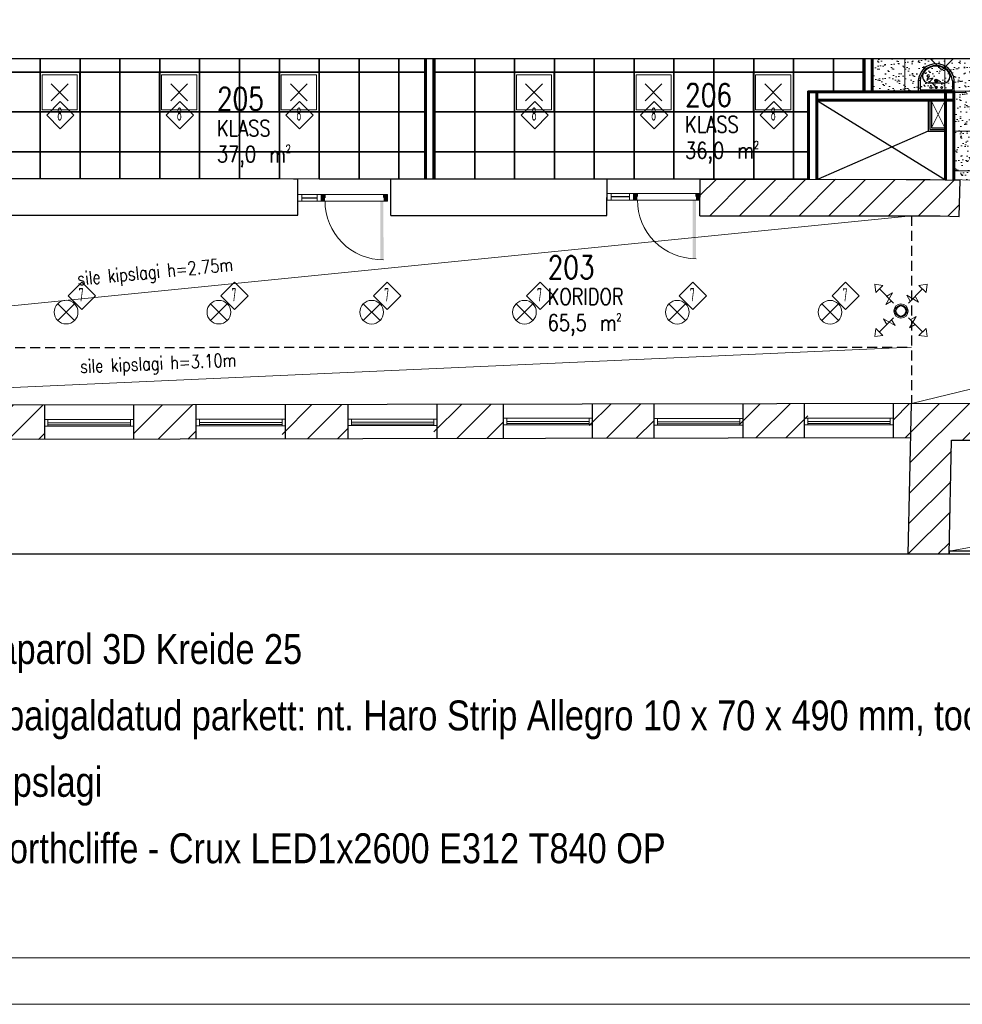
# Model space of a CAD drawing. Header units: millimetres. Extents: x 367838 to 434948, y 130860 to 160560.
# Tile 2 of 13: x 386824 to 401011, y 130860 to 145687. Entities that reach past the tile are written whole.
import ezdxf
from ezdxf.enums import TextEntityAlignment as Align

# ---------------------------------------------------------------- set-up
doc = ezdxf.new("R2010")
doc.units = ezdxf.units.MM
for name, pattern in [('01', [0.75, 0.5, -0.25]), ('DASHED2', [0.375, 0.25, -0.125]), ('Hidden', [3, 2, -1])]:
    doc.linetypes.add(name, pattern=pattern)
doc.layers.get('0').update_dxf_attribs({"lineweight": 18})
doc.layers.get('Defpoints').update_dxf_attribs({"lineweight": 18})
for name, color, linetype, lineweight in [('0 valgus', 5, 'Continuous', 20), ('0_Avatäited_Klaasitud-uks', 124, 'Continuous', 13), ('2019_TEKST', 250, 'Continuous', 25), ('AVATÄIDE', 95, 'Continuous', 13), ('KIPSKARKASS', 5, 'Continuous', 25), ('RIPPLAE KÕRGUS', 5, 'Continuous', 30), ('ripplagi 60x60', 95, 'Continuous', 25), ('Ripplagi-VINÜÜLKIPS', 171, 'Continuous', 20), ('SEINA VIIRUTUS', 8, 'Continuous', 18), ('SISUSTUS_KOOL', 232, 'Continuous', 9), ('UUS AVATÄIDE', 105, 'Continuous', 18), ('wc kabiini sein', 200, 'Continuous', 13)]:
    doc.layers.add(name, color=color, linetype=linetype, lineweight=lineweight)
for name, color, linetype in [('A8HNELIOT', 6, 'Continuous'), ('A8HNUMEROT', 6, 'Continuous'), ('A8HTXT', 3, 'Continuous'), ('ABIJOON', 243, 'Continuous'), ('DUCT-S-2-DEVICE-', 7, 'Continuous'), ('DUCT-S-2-DEVICE-ARROW', 7, 'Continuous'), ('SAN.TEHNIKA', 6, 'Continuous'), ('santehnika', 172, 'Continuous'), ('SEINAD', 7, 'Continuous')]:
    doc.layers.add(name, color=color, linetype=linetype)
doc.styles.add('Arial Narrow', font='ARIALN.TTF', dxfattribs={"height": 300})
doc.styles.add('ELEKTER', font='isocp.shx', dxfattribs={"height": 200})
doc.styles.add('S', font='simplex', dxfattribs={"width": 0.8})
pattern_1 = [(45, (-944485.16, 114851.4), (-224.5064, 224.5064), [])]

# ---------------------------------------------------------------- blocks, each defined once
blk = doc.blocks.new('A$C666145C2')
at = {"layer": 'AVATÄIDE'}
blk.add_arc((98, 57), 843, 0, 90.4621, dxfattribs=at)
for points in [[(93, 958), (93, 901), (0, 958), (0, 901)], [(47, 901), (47, 891), (0, 901), (0, 891)], [(47, 57), (47, 67), (1, 57), (1, 67)], [(94, 0), (94, 57), (1, 0), (1, 57)], [(97, 59), (941, 57), (97, 104), (940, 104)]]:
    blk.add_solid(points, dxfattribs=at)
blk = doc.blocks.new('A$C36BD55EA')
at = {"layer": '0_Avatäited_Klaasitud-uks'}
for p, q in [((290, 936), (60, 936)), ((290, 930), (60, 930))]:
    blk.add_line(p, q, dxfattribs=at)
for points in [[(0, 885), (1350, 885), (1350, 982), (0, 982)], [(60, 885), (0, 885), (0, 982), (60, 982)], [(350, 885), (290, 885), (290, 982), (350, 982)]]:
    blk.add_lwpolyline(points, close=True, dxfattribs=at)
at = {"layer": 'AVATÄIDE', "linetype": 'Continuous', "xscale": -1.044365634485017, "yscale": 1.044365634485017, "zscale": 1.044365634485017, "rotation": 90.03018427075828}
blk.add_blockref('A$C666145C2', (1350, 983), dxfattribs=at)
blk = doc.blocks.new('A$C13E45D5E')
at = {"layer": 'SAN.TEHNIKA'}
for p, q in [((600, 458), (0, 458)), ((0, 458), (0, 281)), ((31, 283), (31, 423)), ((552, 440), (48, 440)), ((300, 395), (224, 318)), ((322, 395), (278, 395)), ((300, 373), (300, 417)), ((569, 283), (569, 423)), ((600, 458), (600, 281)), ((72, 193), (72, 215)), ((150, 251), (175, 222)), ((225, 248), (156, 261)), ((422, 321), (178, 321)), ((179, 311), (230, 257)), ((224, 318), (184, 321)), ((313, 281), (287, 281)), ((300, 295), (300, 268)), ((528, 193), (528, 215))]:
    blk.add_line(p, q, dxfattribs=at)
blk.add_circle((166, 203), 21.6, dxfattribs=at)
for centre, start, end in [((155, 255), 79.3115, 220.1676), ((183, 315), 86.5647, 223.7123), ((226, 253), 259.3115, 43.7123)]:
    blk.add_arc(centre, 5.76, start, end, dxfattribs=at)
at = {"layer": 'SAN.TEHNIKA', "extrusion": (0, 0, -1)}
for centre, major_axis, start_param, end_param in [((48, 423), (-12.5, 12.5), 5.497787, 7.068583), ((210, 395), (10.9, 10.9), 3.926991, 10.210176), ((300, 395), (10.9, 10.9), 3.926991, 10.210176), ((390, 395), (10.9, 10.9), 3.926991, 10.210176), ((552, 423), (-12.5, 12.5), 0.785398, 2.356194), ((300, 300), (213, 213), 0.845986, 3.866403), ((300, 300), (-191, 191), 2.416782, 5.4372), ((178, 215), (-74.9, 74.9), 5.497787, 7.068583), ((160, 198), (-62.4, 62.4), 4.868646, 5.445002), ((300, 281), (-18.7, 18.7), 5.497787, 11.780972), ((300, 281), (12.5, 12.5), 3.926991, 10.210176), ((422, 215), (-74.9, 74.9), 0.785398, 2.356194), ((440, 198), (-62.4, 62.4), 2.408979, 2.985335), ((300, 300), (184, 184), 1.414539, 3.29785)]:
    blk.add_ellipse(centre, major_axis=major_axis, ratio=1, start_param=start_param, end_param=end_param, dxfattribs=at)
blk = doc.blocks.new('a8tila')
at = {"layer": 'A8HNELIOT', "color": 1, "style": 'S', "width": 0.8}
for s, height, p in [('2', 120, (1053, -652)), ('m', 250, (803, -802))]:
    blk.add_text(s, height=height, dxfattribs=at).set_placement(p)
at = {"layer": 'A8HNELIOT', "style": 'S', "width": 0.8}
blk.add_attdef('TILNEL', (0, -800), '', height=250, dxfattribs=at)
at = {"layer": 'A8HNUMEROT', "style": 'S', "width": 0.8}
blk.add_attdef('TILNUM', (0, 0), '', height=350, dxfattribs=at)
at = {"layer": 'A8HTXT', "style": 'S', "width": 0.8}
blk.add_attdef('TILTXT', (0, -400), '', height=250, dxfattribs=at)
blk = doc.blocks.new('ET1673led')
for p, q in [((-126, -126), (126, 126)), ((126, -126), (-126, 126))]:
    blk.add_line(p, q)
for points in [[(-300, -300), (300, -300), (300, 300), (-300, 300)], [(-265, -265), (265, -265), (265, 265), (-265, 265)]]:
    blk.add_lwpolyline(points, close=True)
at = {"layer": 'Defpoints'}
blk.add_point((0, 0), dxfattribs=at)
at = {"style": 'ELEKTER'}
for tag, p in [('TÄHIS', (320, 506)), ('KÕRGUS', (-565, 446)), ('RAAM', (320, 506))]:
    blk.add_attdef(tag, text='', height=125, dxfattribs=at).set_placement(p, align=Align.MIDDLE)
blk = doc.blocks.new('ET1513')
for p, q in [((-126, -126), (126, 126)), ((126, -126), (-126, 126))]:
    blk.add_line(p, q)
blk.add_circle((0, 0), 178)
at = {"layer": 'Defpoints'}
blk.add_point((-1, -1), dxfattribs=at)
at = {"style": 'ELEKTER'}
for tag, p in [('TÄHIS', (194, 364)), ('KÕRGUS', (-411, 204)), ('RAAM', (194, 364))]:
    blk.add_attdef(tag, text='', height=125, dxfattribs=at).set_placement(p, align=Align.MIDDLE)
blk = doc.blocks.new('*U27')
at = {"layer": 'DUCT-S-2-DEVICE-ARROW', "color": 3, "linetype": 'Continuous', "lineweight": 9}
for p, q in [((1714953, -15505, 2321), (1714936, -15382, 2321)), ((1714936, -15382, 2321), (1715059, -15399, 2321)), ((1714953, -15505, 2321), (1714936, -15382, 2321)), ((1714936, -15382, 2321), (1715059, -15399, 2321)), ((1715059, -15399, 2321), (1714953, -15505, 2321)), ((1715601, -15399, 2321), (1715725, -15382, 2321)), ((1715601, -15399, 2321), (1715725, -15382, 2321)), ((1715707, -15505, 2321), (1715601, -15399, 2321)), ((1715725, -15382, 2321), (1715707, -15505, 2321)), ((1715725, -15382, 2321), (1715707, -15505, 2321)), ((1715218, -15665, 2321), (1715006, -15452, 2321)), ((1715103, -15687, 2321), (1715204, -15513, 2321)), ((1715204, -15513, 2321), (1715117, -15563, 2321)), ((1715470, -15636, 2321), (1715420, -15549, 2321)), ((1715420, -15549, 2321), (1715593, -15650, 2321)), ((1715442, -15665, 2321), (1715654, -15452, 2321)), ((1715593, -15650, 2321), (1715543, -15563, 2321)), ((1715190, -15636, 2321), (1715103, -15687, 2321)), ((1715218, -15888, 2321), (1715006, -16100, 2321)), ((1715241, -16003, 2321), (1715067, -15902, 2321)), ((1715067, -15902, 2321), (1715117, -15989, 2321)), ((1715190, -15916, 2321), (1715241, -16003, 2321)), ((1715442, -15888, 2321), (1715654, -16100, 2321)), ((1715557, -15866, 2321), (1715456, -16039, 2321)), ((1715456, -16039, 2321), (1715543, -15989, 2321)), ((1715470, -15916, 2321), (1715557, -15866, 2321)), ((1714936, -16171, 2321), (1714953, -16047, 2321)), ((1714936, -16171, 2321), (1714953, -16047, 2321)), ((1715059, -16153, 2321), (1714936, -16171, 2321)), ((1715059, -16153, 2321), (1714936, -16171, 2321)), ((1714953, -16047, 2321), (1715059, -16153, 2321)), ((1715601, -16153, 2321), (1715707, -16047, 2321)), ((1715725, -16171, 2321), (1715601, -16153, 2321)), ((1715725, -16171, 2321), (1715601, -16153, 2321)), ((1715707, -16047, 2321), (1715725, -16171, 2321)), ((1715707, -16047, 2321), (1715725, -16171, 2321))]:
    blk.add_line(p, q, dxfattribs=at)
blk = doc.blocks.new('*U28')
at = {"layer": 'DUCT-S-2-DEVICE-', "color": 5, "linetype": 'Continuous', "lineweight": 9}
for radius in [108, 75.6]:
    blk.add_circle((1715330, -15785, 2316), radius, dxfattribs=at)
at = {"layer": 'DUCT-S-2-DEVICE-', "color": 7, "linetype": 'Hidden', "lineweight": -3}
blk.add_circle((1715330, -15785, 2293), 86.4, dxfattribs=at)

msp = doc.modelspace()

# ---------------------------------------------------------------- hatches: boundary and pattern name
at = {"layer": 'Ripplagi-VINÜÜLKIPS'}
h = msp.add_hatch(dxfattribs=at)
h.set_pattern_fill('AR-SAND', color=256, scale=3, style=0)
h.set_pattern_definition([(37.5, (-3690553.91, 147269.17), (-4.800094, 146.8239712), [0, -115.824, 0, -129.54, 0, -123.825]), (7.5, (-3690553.9, 147269.17), (134.856985, 215.04753), [0, -62.484, 0, -104.394, 0, -40.005]), (327.5, (-3690647.63, 147269.17), (237.297711, 0.4311554), [0, -38.1, 0, -137.16, 0, -179.07]), (317.5, (-3690647.63, 147269.17), (229.066936, 66.878797), [0, -19.05, 0, -89.916, 0, -102.87])])
h.paths.add_polyline_path([(402846.2, 145103.5), (399678, 145103.5), (399677.9, 144609.6), (400918, 144609.5), (400878.6, 143282.2), (402804.5, 143223.8)])
at = {"layer": 'SEINA VIIRUTUS'}
h = msp.add_hatch(dxfattribs=at)
h.set_pattern_fill('ANSI31', color=256, scale=100)
h.set_pattern_definition(pattern_1)
h.paths.add_polyline_path([(397063.5, 143285.3), (397062.4, 142735.1), (400676.4, 142731.5), (400963.5, 142723.9), (400980, 143272), (400526.1, 143281.8)])
h = msp.add_hatch(dxfattribs=at)
h.set_pattern_fill('ANSI31', color=256, scale=100)
h.set_pattern_definition(pattern_1)
h.paths.add_polyline_path([(387199.4, 139882.3), (386165.5, 139880.3), (386165.5, 139365.8), (387199.4, 139367.8)])
h = msp.add_hatch(dxfattribs=at)
h.set_pattern_fill('ANSI31', color=256, scale=100)
h.set_pattern_definition(pattern_1)
h.paths.add_polyline_path([(389481.8, 139372.1), (389481.8, 139886.6), (388540.3, 139884.7), (388540.3, 139370.2)])
h = msp.add_hatch(dxfattribs=at)
h.set_pattern_fill('ANSI31', color=256, scale=100)
h.set_pattern_definition(pattern_1)
h.paths.add_polyline_path([(391765.5, 139890.9), (390772.7, 139889), (390772.7, 139374.5), (391765.5, 139376.4)])
h = msp.add_hatch(dxfattribs=at)
h.set_pattern_fill('ANSI31', color=256, scale=100)
h.set_pattern_definition(pattern_1)
h.paths.add_polyline_path([(393056.4, 139893.3), (393056.4, 139378.8), (394106, 139380.8), (394106, 139895.3)])
h = msp.add_hatch(dxfattribs=at)
h.set_pattern_fill('ANSI31', color=256, scale=100)
h.set_pattern_definition(pattern_1)
h.paths.add_polyline_path([(396372.5, 139385.1), (396372.5, 139899.6), (395397, 139897.7), (395397, 139383.2)])
h = msp.add_hatch(dxfattribs=at)
h.set_pattern_fill('ANSI31', color=256, scale=100)
h.set_pattern_definition(pattern_1)
h.paths.add_polyline_path([(397663.4, 139902), (397663.4, 139387.5), (398684.9, 139389.4), (398684.9, 139903.9)])
h = msp.add_hatch(dxfattribs=at)
h.set_pattern_fill('ANSI31', color=256, scale=100)
h.set_pattern_definition(pattern_1)
h.paths.add_polyline_path([(400246.8, 139906.9), (399975.8, 139906.4), (399975.8, 139391.9), (400235.8, 139392.4)])
h = msp.add_hatch(dxfattribs=at)
h.set_pattern_fill('ANSI31', color=256, scale=100)
h.set_pattern_definition(pattern_1)
h.paths.add_polyline_path([(400198.4, 137637.7), (400813.6, 137637.7), (400850.2, 139354.7), (401153, 139353.6), (401154.9, 139908.6), (400246.8, 139906.9)])

# ---------------------------------------------------------------- linework, layer by layer
at = {"linetype": 'ByBlock', "lineweight": 0, "ltscale": 0.1}
for points in [[(375547.9, 160560.5), (375547.9, 130860.5), (434947.9, 130860.5), (434947.9, 160560.5)], [(377647.9, 131560.5), (434247.9, 131560.5), (434247.9, 159860.5), (377647.9, 159860.5)]]:
    msp.add_lwpolyline(points, close=True, dxfattribs=at)
at = {"layer": '0 valgus', "color": 1}
msp.add_lwpolyline([(400527.1, 145103.5), (400701.7, 144928.8), (400876.4, 145103.5)], dxfattribs=at)
for points in [[(387434.9, 144455.9), (387229.5, 144250.5), (387434.9, 144045.1), (387640.3, 144250.5)], [(389234.9, 144455.9), (389029.5, 144250.5), (389234.9, 144045.1), (389440.3, 144250.5)], [(391034.9, 144455.9), (390829.5, 144250.5), (391034.9, 144045.1), (391240.3, 144250.5)], [(394574.9, 144455.9), (394369.5, 144250.5), (394574.9, 144045.1), (394780.3, 144250.5)], [(396374.9, 144455.9), (396169.5, 144250.5), (396374.9, 144045.1), (396580.3, 144250.5)], [(398174.9, 144455.9), (397969.5, 144250.5), (398174.9, 144045.1), (398380.3, 144250.5)], [(387757.1, 141735.5), (387551.7, 141530.1), (387757.1, 141324.7), (387962.5, 141530.1)], [(390056.6, 141735), (389851.2, 141529.6), (390056.6, 141324.1), (390262, 141529.6)], [(392356.1, 141734.5), (392150.7, 141529), (392356.1, 141323.6), (392561.5, 141529)], [(394656.1, 141734.5), (394450.7, 141529), (394656.1, 141323.6), (394861.5, 141529)], [(396956.1, 141734.5), (396750.7, 141529), (396956.1, 141323.6), (397161.5, 141529)], [(399255.6, 141733.9), (399050.1, 141528.5), (399255.6, 141323.1), (399461, 141528.5)]]:
    msp.add_lwpolyline(points, close=True, dxfattribs=at)
at = {"layer": '0_Avatäited_Klaasitud-uks'}
for p, q in [((396002.9, 143022.9), (395723.9, 143022.9)), ((396002.9, 143016.9), (395723.9, 143016.9))]:
    msp.add_line(p, q, dxfattribs=at)
for points in [[(395663.9, 142971), (397062.9, 142971), (397062.9, 143068.7), (395663.9, 143068.7)], [(395723.9, 142971), (395663.9, 142971), (395663.9, 143068.7), (395723.9, 143068.7)], [(396062.9, 142971), (396002.9, 142971), (396002.9, 143068.7), (396062.9, 143068.7)]]:
    msp.add_lwpolyline(points, close=True, dxfattribs=at)
at = {"layer": 'ABIJOON'}
for p, q in [((398840.3, 144459.5), (400748.3, 143282.4)), ((400498.3, 144010), (398840.3, 143283.5))]:
    msp.add_line(p, q, dxfattribs=at)
at = {"layer": 'KIPSKARKASS'}
for p, q in [((392921.9, 143289.4), (392921.9, 145103.5)), ((392934.9, 143289.4), (392934.9, 145103.5)), ((392947.9, 143289.4), (392947.9, 145103.5)), ((393045.9, 143289.3), (393045.9, 145103.5)), ((393058.9, 143289.3), (393058.9, 145103.5)), ((393071.9, 143289.3), (393071.9, 145103.5)), ((399521.5, 144609.5), (399521.5, 145103.5)), ((399534.5, 144609.5), (399534.5, 145103.5)), ((399547.5, 144609.5), (399547.5, 145103.5)), ((399645.5, 144609.5), (399645.5, 145103.5)), ((399658.5, 144609.5), (399658.5, 145103.5)), ((399671.5, 144609.5), (399671.5, 145103.5)), ((398687.1, 143283.7), (398687.1, 144610)), ((400898.3, 144610), (398687.1, 144610)), ((400898.3, 144597), (398687.1, 144597)), ((400898.3, 144584), (398687.1, 144584)), ((398700.1, 143283.6), (398700.1, 144610)), ((398713.1, 143283.6), (398713.1, 144610)), ((398811.1, 143283.5), (398811.1, 144610)), ((398824.1, 143283.5), (398824.1, 144610)), ((398837.1, 143283.5), (398837.1, 144610)), ((400748.3, 143282.4), (400748.3, 144610)), ((400761.3, 143282.3), (400761.3, 144610)), ((400774.3, 143282.3), (400774.3, 144610)), ((400872.3, 143282.2), (400872.3, 144610)), ((400885.3, 143282.2), (400885.3, 144610)), ((400898.3, 143282.2), (400898.3, 144610)), ((400898.3, 144486), (398837.1, 144486)), ((400898.3, 144473), (398837.1, 144473)), ((400898.3, 144460), (398837.1, 144460))]:
    msp.add_line(p, q, dxfattribs=at)
for points in [[(400498.3, 144460), (400498.3, 144010), (400748.3, 144010)], [(400523.3, 144460), (400523.3, 144035), (400748.3, 144035)], [(400548.3, 144460), (400548.3, 144060), (400748.3, 144060)]]:
    msp.add_lwpolyline(points, dxfattribs=at)
at = {"layer": 'RIPPLAE KÕRGUS', "lineweight": 20}
for p, q in [((400246.8, 139906.9), (412189.2, 142801.7)), ((380455.7, 140754.3), (400248.7, 142732.1)), ((380456.9, 139869), (400246.7, 140756.6)), ((400814.5, 137681.9), (409756, 139323.7))]:
    msp.add_line(p, q, dxfattribs=at)
at = {"layer": 'RIPPLAE KÕRGUS', "linetype": '01', "ltscale": 300}
for p, q in [((380455.7, 140752.9), (400246.7, 140753.3)), ((409976.3, 137681.4), (400814.5, 137681.4))]:
    msp.add_line(p, q, dxfattribs=at)
msp.add_lwpolyline([(400246.7, 142731.9), (400246.8, 139911.9)], dxfattribs=at)
at = {"layer": 'ripplagi 60x60'}
for points in [[(386531.7, 145103.5), (386531.7, 144897.6), (387131.7, 144897.6), (387131.7, 145103.5)], [(387131.7, 145103.5), (387131.7, 144897.6), (387731.7, 144897.6), (387731.7, 145103.5)], [(387731.7, 145103.5), (387731.7, 144897.6), (388331.7, 144897.6), (388331.7, 145103.5)], [(388331.7, 145103.5), (388331.7, 144897.6), (388931.7, 144897.6), (388931.7, 145103.5)], [(388931.7, 145103.5), (388931.7, 144897.6), (389531.7, 144897.6), (389531.7, 145103.5)], [(389531.7, 145103.5), (389531.7, 144897.6), (390131.7, 144897.6), (390131.7, 145103.5)], [(390131.7, 145103.5), (390131.7, 144897.6), (390731.7, 144897.6), (390731.7, 145103.5)], [(390731.7, 145103.5), (390731.7, 144897.6), (391331.7, 144897.6), (391331.7, 145103.5)], [(391331.7, 145103.5), (391331.7, 144897.6), (391931.7, 144897.6), (391931.7, 145103.5)], [(391931.7, 145103.5), (391931.7, 144897.6), (392531.7, 144897.6), (392531.7, 145103.5)], [(392531.7, 145103.5), (392531.7, 144897.6), (392921.7, 144897.6), (392921.7, 145103.5)], [(393071.7, 145103.5), (393071.7, 144897.6), (393671.7, 144897.6), (393671.7, 145103.5)], [(393671.7, 145103.5), (393671.7, 144897.6), (394271.7, 144897.6), (394271.7, 145103.5)], [(394271.7, 145103.5), (394271.7, 144897.6), (394871.7, 144897.6), (394871.7, 145103.5)], [(394871.7, 145103.5), (394871.7, 144897.6), (395471.7, 144897.6), (395471.7, 145103.5)], [(395471.7, 145103.5), (395471.7, 144897.6), (396071.7, 144897.6), (396071.7, 145103.5)], [(396071.7, 145103.5), (396071.7, 144897.6), (396671.7, 144897.6), (396671.7, 145103.5)], [(396671.7, 145103.5), (396671.7, 144897.6), (397271.7, 144897.6), (397271.7, 145103.5)], [(397271.7, 145103.5), (397271.7, 144897.6), (397871.7, 144897.6), (397871.7, 145103.5)], [(397871.7, 145103.5), (397871.7, 144897.6), (398471.7, 144897.6), (398471.7, 145103.5)], [(398471.7, 145103.5), (398471.7, 144897.6), (399071.7, 144897.6), (399071.7, 145103.5)], [(399071.7, 145103.5), (399071.7, 144897.6), (399521.5, 144897.6), (399521.5, 145103.5)], [(401356, 137637.7), (401356, 137682.6), (400814.5, 137681.4), (400813.6, 137637.7)]]:
    msp.add_lwpolyline(points, dxfattribs=at)
for points in [[(386531.7, 144297.6), (387131.7, 144297.6), (387131.7, 144897.6), (386531.7, 144897.6)], [(387131.7, 144297.6), (387731.7, 144297.6), (387731.7, 144897.6), (387131.7, 144897.6)], [(387731.7, 144297.6), (388331.7, 144297.6), (388331.7, 144897.6), (387731.7, 144897.6)], [(388331.7, 144297.6), (388931.7, 144297.6), (388931.7, 144897.6), (388331.7, 144897.6)], [(388931.7, 144297.6), (389531.7, 144297.6), (389531.7, 144897.6), (388931.7, 144897.6)], [(389531.7, 144297.6), (390131.7, 144297.6), (390131.7, 144897.6), (389531.7, 144897.6)], [(390131.7, 144297.6), (390731.7, 144297.6), (390731.7, 144897.6), (390131.7, 144897.6)], [(390731.7, 144297.6), (391331.7, 144297.6), (391331.7, 144897.6), (390731.7, 144897.6)], [(391331.7, 144297.6), (391931.7, 144297.6), (391931.7, 144897.6), (391331.7, 144897.6)], [(391931.7, 144297.6), (392531.7, 144297.6), (392531.7, 144897.6), (391931.7, 144897.6)], [(392531.7, 144297.6), (392921.7, 144297.6), (392921.7, 144897.6), (392531.7, 144897.6)], [(393071.7, 144297.6), (393671.7, 144297.6), (393671.7, 144897.6), (393071.7, 144897.6)], [(393671.7, 144297.6), (394271.7, 144297.6), (394271.7, 144897.6), (393671.7, 144897.6)], [(394271.7, 144297.6), (394871.7, 144297.6), (394871.7, 144897.6), (394271.7, 144897.6)], [(394871.7, 144297.6), (395471.7, 144297.6), (395471.7, 144897.6), (394871.7, 144897.6)], [(395471.7, 144297.6), (396071.7, 144297.6), (396071.7, 144897.6), (395471.7, 144897.6)], [(396071.7, 144297.6), (396671.7, 144297.6), (396671.7, 144897.6), (396071.7, 144897.6)], [(396671.7, 144297.6), (397271.7, 144297.6), (397271.7, 144897.6), (396671.7, 144897.6)], [(397271.7, 144297.6), (397871.7, 144297.6), (397871.7, 144897.6), (397271.7, 144897.6)], [(397871.7, 144297.6), (398471.7, 144297.6), (398471.7, 144897.6), (397871.7, 144897.6)], [(398471.7, 144297.6), (398687.1, 144297.6), (398687.1, 144610), (399071.7, 144610), (399071.7, 144897.6), (398471.7, 144897.6)], [(399071.7, 144610), (399521.5, 144610), (399521.5, 144897.6), (399071.7, 144897.6)], [(386531.7, 143697.6), (387131.7, 143697.6), (387131.7, 144297.6), (386531.7, 144297.6)], [(387131.7, 143697.6), (387731.7, 143697.6), (387731.7, 144297.6), (387131.7, 144297.6)], [(387731.7, 143697.6), (388331.7, 143697.6), (388331.7, 144297.6), (387731.7, 144297.6)], [(388331.7, 143697.6), (388931.7, 143697.6), (388931.7, 144297.6), (388331.7, 144297.6)], [(388931.7, 143697.6), (389531.7, 143697.6), (389531.7, 144297.6), (388931.7, 144297.6)], [(389531.7, 143697.6), (390131.7, 143697.6), (390131.7, 144297.6), (389531.7, 144297.6)], [(390131.7, 143697.6), (390731.7, 143697.6), (390731.7, 144297.6), (390131.7, 144297.6)], [(390731.7, 143697.6), (391331.7, 143697.6), (391331.7, 144297.6), (390731.7, 144297.6)], [(391331.7, 143697.6), (391931.7, 143697.6), (391931.7, 144297.6), (391331.7, 144297.6)], [(391931.7, 143697.6), (392531.7, 143697.6), (392531.7, 144297.6), (391931.7, 144297.6)], [(392531.7, 143697.6), (392921.7, 143697.6), (392921.7, 144297.6), (392531.7, 144297.6)], [(393071.7, 143697.6), (393671.7, 143697.6), (393671.7, 144297.6), (393071.7, 144297.6)], [(393671.7, 143697.6), (394271.7, 143697.6), (394271.7, 144297.6), (393671.7, 144297.6)], [(394271.7, 143697.6), (394871.7, 143697.6), (394871.7, 144297.6), (394271.7, 144297.6)], [(394871.7, 143697.6), (395471.7, 143697.6), (395471.7, 144297.6), (394871.7, 144297.6)], [(395471.7, 143697.6), (396071.7, 143697.6), (396071.7, 144297.6), (395471.7, 144297.6)], [(396071.7, 143697.6), (396671.7, 143697.6), (396671.7, 144297.6), (396071.7, 144297.6)], [(396671.7, 143697.6), (397271.7, 143697.6), (397271.7, 144297.6), (396671.7, 144297.6)], [(397271.7, 143697.6), (397871.7, 143697.6), (397871.7, 144297.6), (397271.7, 144297.6)], [(397871.7, 143697.6), (398471.7, 143697.6), (398471.7, 144297.6), (397871.7, 144297.6)], [(398471.7, 143697.6), (398687.1, 143697.6), (398687.1, 144297.6), (398471.7, 144297.6)], [(386531.9, 143294.6), (387131.9, 143294.6), (387131.7, 143697.6), (386531.7, 143697.6)], [(387131.9, 143294.6), (387731.9, 143294.6), (387731.7, 143697.6), (387131.7, 143697.6)], [(387731.9, 143294.6), (388331.9, 143294.6), (388331.7, 143697.6), (387731.7, 143697.6)], [(388331.9, 143294.6), (388931.9, 143294.6), (388931.7, 143697.6), (388331.7, 143697.6)], [(388931.9, 143294.6), (389531.9, 143294.6), (389531.7, 143697.6), (388931.7, 143697.6)], [(389531.9, 143294.6), (390131.9, 143294.6), (390131.7, 143697.6), (389531.7, 143697.6)], [(390131.9, 143294.6), (390731.9, 143294.6), (390731.7, 143697.6), (390131.7, 143697.6)], [(390731.9, 143294.6), (391331.7, 143289.8), (391331.7, 143697.6), (390731.7, 143697.6)], [(391331.9, 143289.8), (391931.9, 143289.8), (391931.7, 143697.6), (391331.7, 143697.6)], [(391931.9, 143289.8), (392531.9, 143289.8), (392531.7, 143697.6), (391931.7, 143697.6)], [(392531.9, 143289.8), (392921.9, 143289.8), (392921.7, 143697.6), (392531.7, 143697.6)], [(393071.9, 143289.8), (393671.9, 143289.8), (393671.7, 143697.6), (393071.7, 143697.6)], [(393671.9, 143289.8), (394271.9, 143289.8), (394271.7, 143697.6), (393671.7, 143697.6)], [(394271.9, 143289.8), (394871.9, 143289.8), (394871.7, 143697.6), (394271.7, 143697.6)], [(394871.9, 143289.8), (395471.9, 143289.8), (395471.7, 143697.6), (394871.7, 143697.6)], [(395471.9, 143289.8), (396071.9, 143289.8), (396071.7, 143697.6), (395471.7, 143697.6)], [(396071.9, 143289.8), (396671.9, 143289.8), (396671.7, 143697.6), (396071.7, 143697.6)], [(396671.9, 143289.8), (397271.9, 143289.8), (397271.7, 143697.6), (396671.7, 143697.6)], [(397271.9, 143289.8), (397871.9, 143289.8), (397871.7, 143697.6), (397271.7, 143697.6)], [(397871.9, 143289.8), (398471.9, 143289.8), (398471.7, 143697.6), (397871.7, 143697.6)], [(398471.9, 143289.8), (398687.2, 143289.8), (398687, 143697.6), (398471.7, 143697.6)]]:
    msp.add_lwpolyline(points, close=True, dxfattribs=at)
at = {"layer": 'Ripplagi-VINÜÜLKIPS'}
for points in [[(399671.5, 145103.5), (399671.5, 144609.5), (400148.3, 144609.5), (400148.3, 145103.5)], [(400148.3, 145103.5), (400148.3, 144609.5), (400748.3, 144609.5), (400748.3, 145103.5)], [(400748.3, 145103.5), (400748.3, 144609.5), (401348.3, 144609.5), (401348.3, 145103.5)]]:
    msp.add_lwpolyline(points, dxfattribs=at)
for points in [[(400898.3, 144009.5), (401348.3, 144009.5), (401348.3, 144609.5), (400898.3, 144609.5)], [(400898.3, 143409.5), (401348.3, 143409.5), (401348.3, 144009.5), (400898.3, 144009.5)], [(400898.6, 143282.2), (401348.3, 143262.3), (401348.3, 143409.5), (400898.1, 143409.5)]]:
    msp.add_lwpolyline(points, close=True, dxfattribs=at)
at = {"layer": 'SEINAD'}
for p, q in [((386153.6, 143296.7), (390946.3, 143291.8)), ((390946.3, 143291.8), (390946.7, 143291.3)), ((390946.7, 143291.3), (391010, 143291.3)), ((391008.9, 142741.1), (391010, 143291.3)), ((392409.4, 142739.8), (392410, 143289.9)), ((392410, 143289.9), (392921.9, 143289.4)), ((392921.9, 143289.4), (393084.2, 143289.3)), ((393084.2, 143289.3), (395664.5, 143286.6)), ((395663.4, 142736.5), (395664.5, 143286.6)), ((397062.4, 142735.1), (397063.5, 143285.3)), ((397063.5, 143285.3), (398690.3, 143283.7)), ((398690.3, 143283.7), (400166.4, 143282.2)), ((400166.4, 143282.2), (400526.1, 143281.8)), ((400526.1, 143281.8), (400980, 143272.1)), ((400963.5, 142723.9), (400980, 143272.1)), ((385637.5, 142746.5), (391008.9, 142741.1)), ((392408.9, 142739.8), (395663.4, 142736.5)), ((397062.4, 142735.1), (400676.4, 142731.5)), ((400676.4, 142731.5), (400963.5, 142723.9)), ((401154.9, 139908.6), (381675.1, 139871.8)), ((387199.4, 139367.8), (387199.4, 139882.3)), ((388540.3, 139370.2), (388540.3, 139884.7)), ((389481.8, 139372.1), (389481.8, 139886.6)), ((390822.7, 139374.5), (390822.7, 139889)), ((391765.5, 139376.4), (391765.5, 139890.9)), ((393106.4, 139378.8), (393106.4, 139893.3)), ((394106, 139380.8), (394106, 139895.3)), ((395447, 139383.2), (395447, 139897.7)), ((396372.5, 139385.1), (396372.5, 139899.6)), ((397713.4, 139387.5), (397713.4, 139902)), ((398634.9, 139389.4), (398634.9, 139903.9)), ((399975.8, 139391.9), (399975.8, 139906.4)), ((400198.4, 137637.7), (400246.8, 139906.9)), ((400235.8, 139392.4), (382399, 139358.7)), ((400813.6, 137637.7), (400850.2, 139354.7)), ((400850.2, 139354.7), (401156, 139353.6))]:
    msp.add_line(p, q, dxfattribs=at)
msp.add_lwpolyline([(378310.4, 145103.5), (434247.9, 145103.5), (434247.9, 137637.7), (378310.4, 137637.7)], close=True, dxfattribs=at)
msp.add_lwpolyline([(378310.4, 145103.5), (434247.9, 145103.5), (434247.9, 137637.7), (378310.4, 137637.7)], close=True, dxfattribs=at)
at = {"layer": 'SISUSTUS_KOOL'}
for p, q in [((400548.3, 144060), (400748.3, 144460)), ((400548.3, 144460), (400748.3, 144060))]:
    msp.add_line(p, q, dxfattribs=at)
at = {"layer": 'UUS AVATÄIDE'}
for p, q in [((388540.3, 139665.2, 0), (387199.4, 139665.2, 0)), ((387199.4, 139665.2, 0), (387249.4, 139665.2, 0)), ((387249.4, 139665.2), (387249.4, 139565.2)), ((390822.7, 139669.5, 0), (389481.8, 139669.5, 0)), ((389481.8, 139669.5, 0), (389531.8, 139669.5, 0)), ((389531.8, 139669.5), (389531.8, 139569.5)), ((393106.4, 139673.8, 0), (391765.5, 139673.8, 0)), ((391765.5, 139673.8, 0), (391815.5, 139673.8, 0)), ((391815.5, 139673.8), (391815.5, 139573.8)), ((395447, 139686.9, 0), (394106, 139686.9, 0)), ((394106, 139686.9, 0), (394156, 139686.9, 0)), ((394156, 139686.9), (394156, 139586.9)), ((397713.4, 139682.5, 0), (396372.5, 139682.5, 0)), ((396372.5, 139682.5, 0), (396422.5, 139682.5, 0)), ((396422.5, 139682.5), (396422.5, 139582.5)), ((399975.8, 139686.9, 0), (398634.9, 139686.9, 0)), ((398634.9, 139686.9, 0), (398684.9, 139686.9, 0)), ((398684.9, 139686.9), (398684.9, 139586.9)), ((387249.4, 139565.2), (387199.4, 139565.2)), ((387199.4, 139565.2), (387249.4, 139565.2)), ((387249.4, 139615.2), (388490.3, 139615.2, 0)), ((387249.4, 139585.2), (387249.4, 139615.2)), ((388490.3, 139585.2, 0), (387249.4, 139585.2)), ((388540.3, 139565.2, 0), (387249.4, 139565.2)), ((388490.3, 139615.2, 0), (388490.3, 139585.2, 0)), ((388540.3, 139615.2, 0), (388540.3, 139585.2, 0)), ((389531.8, 139569.5), (389481.8, 139569.5)), ((389481.8, 139569.5), (389531.8, 139569.5)), ((389531.8, 139619.5), (390772.7, 139619.5, 0)), ((389531.8, 139589.5), (389531.8, 139619.5)), ((390772.7, 139589.5, 0), (389531.8, 139589.5)), ((390822.7, 139569.5, 0), (389531.8, 139569.5)), ((390772.7, 139619.5, 0), (390772.7, 139589.5, 0)), ((390822.7, 139619.5, 0), (390822.7, 139589.5, 0)), ((391815.5, 139573.8), (391765.5, 139573.8)), ((391765.5, 139573.8), (391815.5, 139573.8)), ((391815.5, 139623.8), (393056.4, 139623.8, 0)), ((391815.5, 139593.8), (391815.5, 139623.8)), ((393056.4, 139593.8, 0), (391815.5, 139593.8)), ((393106.4, 139573.8, 0), (391815.5, 139573.8)), ((393056.4, 139623.8, 0), (393056.4, 139593.8, 0)), ((393106.4, 139623.8, 0), (393106.4, 139593.8, 0)), ((394156, 139586.9), (394106, 139586.9)), ((394106, 139586.9), (394156, 139586.9)), ((394156, 139636.9), (395397, 139636.9, 0)), ((394156, 139606.9), (394156, 139636.9)), ((395397, 139606.9, 0), (394156, 139606.9)), ((395447, 139586.9, 0), (394156, 139586.9)), ((395397, 139636.9, 0), (395397, 139606.9, 0)), ((395447, 139636.9, 0), (395447, 139606.9, 0)), ((396422.5, 139582.5), (396372.5, 139582.5)), ((396372.5, 139582.5), (396422.5, 139582.5)), ((396422.5, 139632.5), (397663.4, 139632.5, 0)), ((396422.5, 139602.5), (396422.5, 139632.5)), ((397663.4, 139602.5, 0), (396422.5, 139602.5)), ((397713.4, 139582.5, 0), (396422.5, 139582.5)), ((397663.4, 139632.5, 0), (397663.4, 139602.5, 0)), ((397713.4, 139632.5, 0), (397713.4, 139602.5, 0)), ((398684.9, 139586.9), (398634.9, 139586.9)), ((398634.9, 139586.9), (398684.9, 139586.9)), ((398684.9, 139636.9), (399925.8, 139636.9, 0)), ((398684.9, 139606.9), (398684.9, 139636.9)), ((399925.8, 139606.9, 0), (398684.9, 139606.9)), ((399975.8, 139586.9, 0), (398684.9, 139586.9)), ((399925.8, 139636.9, 0), (399925.8, 139606.9, 0)), ((399975.8, 139636.9, 0), (399975.8, 139606.9, 0))]:
    msp.add_line(p, q, dxfattribs=at)
at = {"layer": 'UUS AVATÄIDE', "extrusion": (0, 0, -1)}
for p, q in [((387199.4, 139565.2), (387199.4, 139665.2)), ((387249.4, 139665.2, 0), (387249.4, 139565.2, 0)), ((388490.3, 139665.2, 0), (388540.3, 139665.2, 0)), ((388490.3, 139565.2, 0), (388490.3, 139665.2, 0)), ((388540.3, 139665.2, 0), (388540.3, 139565.2, 0)), ((388540.3, 139565.2, 0), (388540.3, 139665.2, 0)), ((389481.8, 139569.5), (389481.8, 139669.5)), ((389531.8, 139669.5, 0), (389531.8, 139569.5, 0)), ((390772.7, 139669.5, 0), (390822.7, 139669.5, 0)), ((390772.7, 139569.5, 0), (390772.7, 139669.5, 0)), ((390822.7, 139669.5, 0), (390822.7, 139569.5, 0)), ((390822.7, 139569.5, 0), (390822.7, 139669.5, 0)), ((391765.5, 139573.8), (391765.5, 139673.8)), ((391815.5, 139673.8, 0), (391815.5, 139573.8, 0)), ((393056.4, 139673.8, 0), (393106.4, 139673.8, 0)), ((393056.4, 139573.8, 0), (393056.4, 139673.8, 0)), ((393106.4, 139673.8, 0), (393106.4, 139573.8, 0)), ((393106.4, 139573.8, 0), (393106.4, 139673.8, 0)), ((394106, 139586.9), (394106, 139686.9)), ((394156, 139686.9, 0), (394156, 139586.9, 0)), ((395397, 139686.9, 0), (395447, 139686.9, 0)), ((395397, 139586.9, 0), (395397, 139686.9, 0)), ((395447, 139686.9, 0), (395447, 139586.9, 0)), ((395447, 139586.9, 0), (395447, 139686.9, 0)), ((396372.5, 139582.5), (396372.5, 139682.5)), ((396422.5, 139682.5, 0), (396422.5, 139582.5, 0)), ((397663.4, 139682.5, 0), (397713.4, 139682.5, 0)), ((397663.4, 139582.5, 0), (397663.4, 139682.5, 0)), ((397713.4, 139682.5, 0), (397713.4, 139582.5, 0)), ((397713.4, 139582.5, 0), (397713.4, 139682.5, 0)), ((398634.9, 139586.9), (398634.9, 139686.9)), ((398684.9, 139686.9, 0), (398684.9, 139586.9, 0)), ((399925.8, 139686.9, 0), (399975.8, 139686.9, 0)), ((399925.8, 139586.9, 0), (399925.8, 139686.9, 0)), ((399975.8, 139686.9, 0), (399975.8, 139586.9, 0)), ((399975.8, 139586.9, 0), (399975.8, 139686.9, 0)), ((388540.3, 139565.2, 0), (388490.3, 139565.2, 0)), ((390822.7, 139569.5, 0), (390772.7, 139569.5, 0)), ((393106.4, 139573.8, 0), (393056.4, 139573.8, 0)), ((395447, 139586.9, 0), (395397, 139586.9, 0)), ((397713.4, 139582.5, 0), (397663.4, 139582.5, 0)), ((399975.8, 139586.9, 0), (399925.8, 139586.9, 0))]:
    msp.add_line(p, q, dxfattribs=at)
at = {"layer": 'wc kabiini sein'}
msp.add_lwpolyline([(401059, 144590), (401059, 144610), (400898.3, 144610), (400898.3, 144590)], close=True, dxfattribs=at)

# ---------------------------------------------------------------- block references
at = {"layer": '0 valgus'}
for name, p in [('ET1673led', (387425.2, 144593.2)), ('ET1673led', (389225.2, 144593.2)), ('ET1673led', (391025.2, 144593.2)), ('ET1673led', (394565.2, 144593.2)), ('ET1673led', (396365.2, 144593.2)), ('ET1673led', (398165.2, 144593.2)), ('ET1513', (387522.3, 141283.2)), ('ET1513', (389821.8, 141282.7)), ('ET1513', (392121.3, 141282.2)), ('ET1513', (394421.3, 141282.2)), ('ET1513', (396721.3, 141282.2)), ('ET1513', (399020.8, 141281.7))]:
    msp.add_blockref(name, p, dxfattribs=at)
at = {"layer": 'A8HTXT'}
ref = msp.add_blockref('a8tila', (396839, 144380.3), dxfattribs=dict(at, xscale=0.9800000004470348, yscale=0.9800000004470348, zscale=0.9800000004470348))
ref.add_attrib('TILNUM', '206', (396839, 144380.3), dxfattribs={"layer": 'A8HNUMEROT', "color": 1, "height": 343, "style": 'S', "width": 0.8})
ref.add_attrib('TILTXT', 'KLASS', (396839, 143988.3), dxfattribs={"color": 1, "height": 245, "style": 'S', "width": 0.8})
ref.add_attrib('TILNEL', '36,0', (396839, 143596.3), dxfattribs={"layer": 'A8HNELIOT', "color": 1, "height": 245, "style": 'S', "width": 0.8})
ref = msp.add_blockref('a8tila', (389793.1, 144322.8), dxfattribs=dict(at, xscale=0.9800000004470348, yscale=0.9800000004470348, zscale=0.9800000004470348))
ref.add_attrib('TILNUM', '205', (389793.1, 144322.8), dxfattribs={"layer": 'A8HNUMEROT', "color": 1, "height": 343, "style": 'S', "width": 0.8})
ref.add_attrib('TILTXT', 'KLASS', (389793.1, 143930.8), dxfattribs={"color": 1, "height": 245, "style": 'S', "width": 0.8})
ref.add_attrib('TILNEL', '37,0', (389793.1, 143538.8), dxfattribs={"layer": 'A8HNELIOT', "color": 1, "height": 245, "style": 'S', "width": 0.8})
ref = msp.add_blockref('a8tila', (394770.7, 141785.9), dxfattribs=dict(at, xscale=0.9800000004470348, yscale=0.9800000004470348, zscale=0.9800000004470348))
ref.add_attrib('TILNUM', '203', (394770.7, 141785.9), dxfattribs={"layer": 'A8HNUMEROT', "color": 1, "height": 343, "style": 'S', "width": 0.8})
ref.add_attrib('TILTXT', 'KORIDOR', (394770.7, 141393.9), dxfattribs={"color": 1, "height": 245, "style": 'S', "width": 0.8})
ref.add_attrib('TILNEL', '65,5', (394770.7, 141001.9), dxfattribs={"layer": 'A8HNELIOT', "color": 1, "height": 245, "style": 'S', "width": 0.8})
at = {"layer": 'AVATÄIDE'}
msp.add_blockref('A$C36BD55EA', (391009.4, 142070.4), dxfattribs=at)
at = {"layer": 'AVATÄIDE', "linetype": 'Continuous', "xscale": -1.044365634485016, "yscale": 1.044365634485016, "zscale": 1.044365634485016, "rotation": 90.03018427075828}
msp.add_blockref('A$C666145C2', (397062.9, 143069.2), dxfattribs=at)
at = {"layer": 'DUCT-S-2-DEVICE-'}
msp.add_blockref('*U28', (-1315241.9, 157085.2), dxfattribs=at)
at = {"layer": 'DUCT-S-2-DEVICE-ARROW'}
msp.add_blockref('*U27', (-1315241.9, 157085.2), dxfattribs=at)
at = {"layer": 'santehnika', "linetype": 'DASHED2', "xscale": -0.8999999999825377, "yscale": 0.8999999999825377, "zscale": 0.8999999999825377, "rotation": 180}
msp.add_blockref('A$C13E45D5E', (400349.6, 145022.1), dxfattribs=at)

# ---------------------------------------------------------------- texts
at = {"layer": '0 valgus', "color": 1, "style": 'ELEKTER', "width": 0.6}
for s, p in [('8', (387425.7, 144165.5)), ('8', (389225.7, 144165.5)), ('8', (391025.7, 144165.5)), ('8', (394565.7, 144165.5)), ('8', (396365.7, 144165.5)), ('8', (398165.7, 144165.5)), ('7', (387747.9, 141445.1)), ('7', (390047.4, 141444.6)), ('7', (392346.9, 141444.1)), ('7', (394646.9, 141444.1)), ('7', (396946.9, 141444.1)), ('7', (399246.4, 141443.6))]:
    msp.add_text(s, height=200, dxfattribs=at).set_placement(p, align=Align.CENTER)
at = {"layer": '2019_TEKST', "ltscale": 30, "style": 'Arial Narrow'}
for s, p in [('Sein - sile, värvitud - toon Caparol 3D Kreide 25', (380158.3, 135985.2)), ('Põrand - kalasaba mustriga paigaldatud parkett: nt. Haro Strip Allegro 10 x 70 x 490 mm, toon - Tamm Strip Allegro Standard 529204', (380158.3, 134985.2)), ('Lagi - valgeks värvitud sile kipslagi', (380158.3, 133985.2)), ('Süvistatud lamp kipslaes - Northcliffe - Crux LED1x2600 E312 T840 OP ', (380158.3, 132985.2))]:
    msp.add_text(s, height=450, dxfattribs=at).set_placement(p)
at = {"layer": 'RIPPLAE KÕRGUS', "lineweight": 20, "char_height": 200, "attachment_point": 1, "style": 'S'}
for s, insert, rotation in [('sile kipslagi h=2.75m', (387680.4, 141882.2), 5.43664), ('sile kipslagi h=3.10m', (387728.2, 140565.1), 2.43898)]:
    msp.add_mtext_dynamic_manual_height_columns(s, width=4972.65, gutter_width=12.5, heights=[0], dxfattribs=dict(at, insert=insert, rotation=rotation))

doc.saveas('drawing.dxf')
